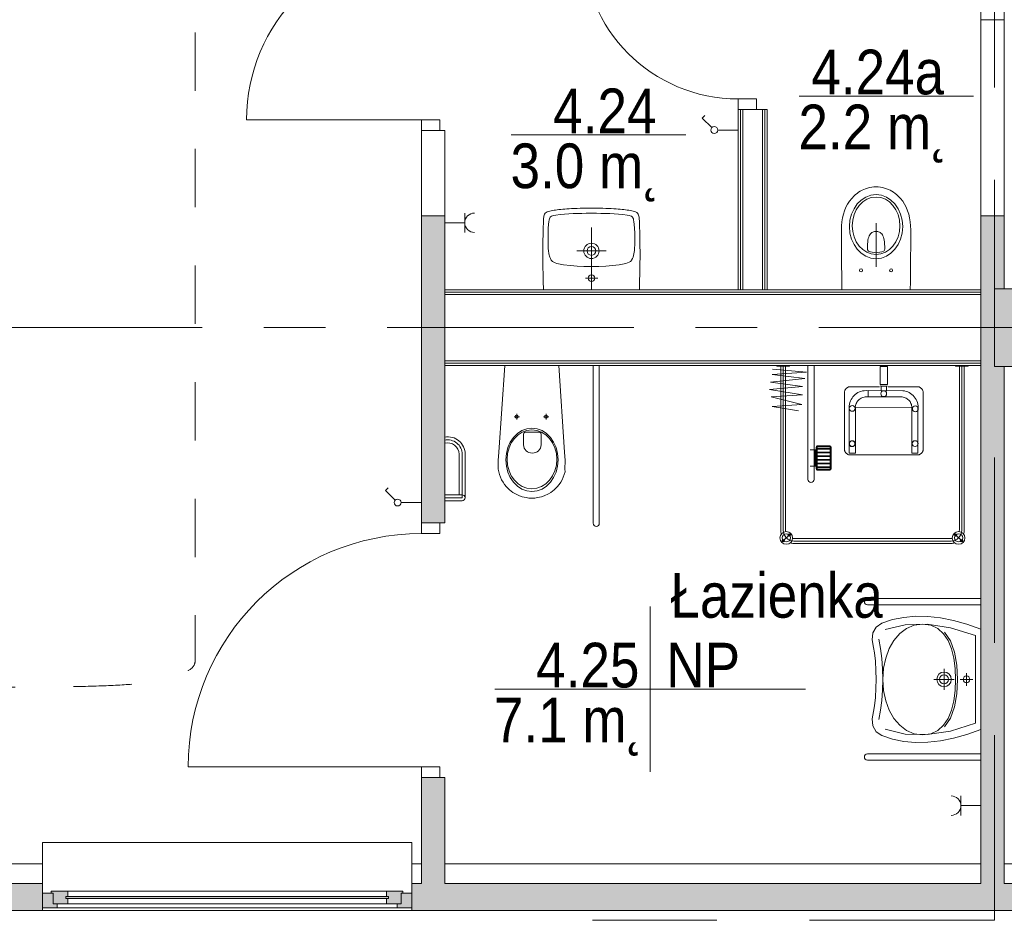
# Model space of a CAD drawing. Header units: centimetres. Extents: x -2424 to 1783, y 5 to 2907.
# Tile 29 of 99: x -529 to -23, y 103 to 567. Entities that reach past the tile are written whole.
import ezdxf

# ---------------------------------------------------------------- set-up
doc = ezdxf.new("R2010")
doc.units = ezdxf.units.CM
for name, pattern in [('Dash', [60, 30, -30]), ('Długa kreska', [142.875, 95.25, -47.625]), ('Oś', [222.25, 127, -31.75, 31.75, -31.75])]:
    doc.linetypes.add(name, pattern=pattern)
for name, color, linetype, lineweight in [('A-AREA-IDEN', 2, 'Continuous', 13), ('A-DETL', 90, 'Continuous', 9), ('A-DETL-GENF', 92, 'Continuous', 9), ('A-DETL-MEDM', 33, 'Continuous', 13), ('A-DOOR', 31, 'Continuous', 13), ('A-GLAZ', 151, 'Continuous', 13), ('A-WALL', 113, 'Continuous', 13), ('A-WALL-FNSH', 113, 'Continuous', 13), ('E-ELEC-EQPM', 71, 'Continuous', 9), ('P-SANR-FIXT', 6, 'Continuous', 9), ('S-COLS', 52, 'Continuous', 13), ('S-GRID', 1, 'Continuous', 13)]:
    doc.layers.add(name, color=color, linetype=linetype, lineweight=lineweight)
doc.layers.add('A-WALL-PATT', color=111, linetype='Continuous', lineweight=13, plot=False)
doc.styles.add('Arial_11', font='arial.ttf', dxfattribs={"width": 0.85, "height": 23})

msp = doc.modelspace()

# ---------------------------------------------------------------- hatches: boundary and pattern name
at = {"layer": 'A-GLAZ', "lineweight": 9}
h = msp.add_hatch(color=251, dxfattribs=at)
h.paths.add_polyline_path([(-517.62, 109.83), (-510.12, 109.83), (-510.12, 111.83), (-512.12, 111.83), (-512.12, 117.33), (-517.62, 117.33)], flags=0)
h.paths.add_polyline_path([(-327.62, 109.83), (-327.62, 117.33), (-333.12, 117.33), (-333.12, 111.83), (-335.12, 111.83), (-335.12, 109.83)], flags=0)
h = msp.add_hatch(color=251, dxfattribs=at)
h.paths.add_polyline_path([(-504.62, 111.83), (-504.62, 114.58), (-505.62, 114.58), (-505.62, 115.58), (-504.62, 115.58), (-504.62, 118.33), (-513.12, 118.33), (-513.12, 117.33), (-512.12, 117.33), (-512.12, 111.83)], flags=0)
h.paths.add_polyline_path([(-333.12, 111.83), (-333.12, 117.33), (-332.12, 117.33), (-332.12, 118.33), (-340.62, 118.33), (-340.62, 115.58), (-339.62, 115.58), (-339.62, 114.58), (-340.62, 114.58), (-340.62, 111.83)], flags=0)
msp.add_hatch(color=251, dxfattribs=at).paths.add_polyline_path([(-505.62, 114.58), (-339.62, 114.58), (-339.62, 115.58), (-505.62, 115.58)], flags=0)
at = {"layer": 'S-COLS', "lineweight": 9}
msp.add_hatch(color=251, dxfattribs=at).paths.add_polyline_path([(2.38, 388.33), (2.38, 428.33), (-27.62, 428.33), (-27.62, 388.33)], flags=0)

# ---------------------------------------------------------------- linework, layer by layer
at = {"layer": 'A-AREA-IDEN', "color": 251, "lineweight": 9}
for p, q in [((-38.41, 527.51), (-128.16, 527.51)), ((-186.59, 507.51), (-276.35, 507.51)), ((-204.9, 264.78), (-204.9, 222.28)), ((-195.15, 222.28), (-284.9, 222.28)), ((-284.9, 222.28), (-124.9, 222.28)), ((-204.9, 222.28), (-204.9, 179.78))]:
    msp.add_line(p, q, dxfattribs=at)
at = {"layer": 'A-DETL', "color": 251, "linetype": 'Długa kreska', "lineweight": 9}
for q in [(-27.62, 800.33), (-234.62, 103.33)]:
    msp.add_line((-27.62, 103.33), q, dxfattribs=at)
at = {"layer": 'A-DETL', "color": 251, "linetype": 'Dash', "lineweight": 9}
msp.add_open_spline([(-561.62, 223.33), (-512.94, 223.33), (-458.63, 223.33), (-439.12, 233.02), (-439.12, 251.36), (-439.12, 296.62), (-439.12, 1289.33), (-439.12, 1326.28), (-439.12, 1329.11), (-439.12, 1432.79), (-439.12, 1435.62), (-439.12, 1472.57), (-476.08, 1472.57), (-478.91, 1472.57), (-555.62, 1472.57)], degree=3, knots=[0, 0, 0, 0, 1.364584, 2.39731, 3.331097, 14.882957, 26.638407, 37.929815, 39.498766, 40.694496, 42.263448, 43.102688, 43.941928, 45.215987, 45.215987, 45.215987, 45.215987], dxfattribs=at)
at = {"layer": 'A-DETL-GENF', "color": 251, "lineweight": 9}
for p, q in [((-150.12, 526.03), (-159.62, 526.03)), ((-159.62, 526.03), (-159.62, 520.53)), ((-150.12, 520.53), (-150.12, 526.03)), ((-159.62, 520.53), (-150.12, 520.53)), ((-322.62, 515.33), (-313.12, 515.33)), ((-322.62, 509.83), (-322.62, 515.33)), ((-313.12, 515.33), (-313.12, 509.83)), ((-313.12, 509.83), (-322.62, 509.83)), ((-322.62, 302.33), (-322.62, 307.83)), ((-322.62, 307.83), (-313.12, 307.83)), ((-313.12, 307.83), (-313.12, 302.33)), ((-313.12, 302.33), (-322.62, 302.33)), ((-322.62, 182.33), (-313.12, 182.33)), ((-322.62, 176.83), (-322.62, 182.33)), ((-313.12, 182.33), (-313.12, 176.83)), ((-313.12, 176.83), (-322.62, 176.83))]:
    msp.add_line(p, q, dxfattribs=at)
at = {"layer": 'A-DETL-MEDM', "color": 251, "lineweight": 9}
for p, q in [((-150.12, 526.03), (-159.62, 526.03)), ((-159.62, 526.03), (-159.62, 520.53)), ((-150.12, 520.53), (-150.12, 526.03)), ((-159.62, 520.53), (-150.12, 520.53)), ((-313.12, 515.33), (-322.62, 515.33)), ((-322.62, 515.33), (-322.62, 509.83)), ((-313.12, 509.83), (-313.12, 515.33)), ((-322.62, 509.83), (-313.12, 509.83)), ((-322.62, 302.33), (-322.62, 307.83)), ((-322.62, 307.83), (-313.12, 307.83)), ((-313.12, 307.83), (-313.12, 302.33)), ((-313.12, 302.33), (-322.62, 302.33)), ((-313.12, 182.33), (-322.62, 182.33)), ((-322.62, 182.33), (-322.62, 176.83)), ((-313.12, 176.83), (-313.12, 182.33)), ((-322.62, 176.83), (-313.12, 176.83))]:
    msp.add_line(p, q, dxfattribs=at)
at = {"layer": 'A-DOOR', "color": 251, "lineweight": 9}
for p, q in [((-322.62, 515.33), (-412.62, 515.33)), ((-322.62, 182.33), (-442.62, 182.33))]:
    msp.add_line(p, q, dxfattribs=at)
for centre, radius, start, end in [((-322.62, 515.33), 90, 90, 180), ((-159.62, 606.03), 80, 180, 270), ((-322.62, 182.33), 120, 90, 180)]:
    msp.add_arc(centre, radius, start, end, dxfattribs=at)
at = {"layer": 'A-GLAZ', "color": 251, "lineweight": 9}
for p, q in [((-327.62, 143.33), (-517.62, 143.33)), ((-517.62, 141.33), (-517.62, 143.33)), ((-327.62, 143.33), (-327.62, 141.33)), ((-517.62, 122.33), (-517.62, 141.33)), ((-327.62, 141.33), (-327.62, 122.33)), ((-512.12, 117.33), (-517.62, 117.33)), ((-517.62, 117.33), (-517.62, 109.83)), ((-504.62, 118.33), (-513.12, 118.33)), ((-513.12, 118.33), (-513.12, 117.33)), ((-513.12, 117.33), (-512.12, 117.33)), ((-512.12, 117.33), (-512.12, 111.83)), ((-512.12, 111.83), (-512.12, 117.33)), ((-504.62, 115.58), (-504.62, 118.33)), ((-504.62, 118.33), (-340.62, 118.33)), ((-340.62, 118.33), (-340.62, 115.58)), ((-332.12, 118.33), (-340.62, 118.33)), ((-333.12, 111.83), (-333.12, 117.33)), ((-333.12, 117.33), (-332.12, 117.33)), ((-333.12, 117.33), (-333.12, 111.83)), ((-327.62, 117.33), (-333.12, 117.33)), ((-332.12, 117.33), (-332.12, 118.33)), ((-327.62, 109.83), (-327.62, 117.33)), ((-512.12, 111.83), (-504.62, 111.83)), ((-510.12, 111.83), (-512.12, 111.83)), ((-510.12, 109.83), (-510.12, 111.83)), ((-339.62, 115.58), (-505.62, 115.58)), ((-505.62, 115.58), (-505.62, 114.58)), ((-505.62, 114.58), (-505.62, 115.58)), ((-505.62, 115.58), (-504.62, 115.58)), ((-505.62, 114.58), (-339.62, 114.58)), ((-504.62, 114.58), (-505.62, 114.58)), ((-504.62, 111.83), (-504.62, 114.58)), ((-504.62, 111.83), (-340.62, 111.83)), ((-340.62, 115.58), (-339.62, 115.58)), ((-339.62, 114.58), (-340.62, 114.58)), ((-340.62, 114.58), (-340.62, 111.83)), ((-340.62, 111.83), (-333.12, 111.83)), ((-339.62, 114.58), (-339.62, 115.58)), ((-339.62, 115.58), (-339.62, 114.58)), ((-333.12, 111.83), (-335.12, 111.83)), ((-335.12, 111.83), (-335.12, 109.83)), ((-517.62, 109.83), (-510.12, 109.83)), ((-327.62, 109.83), (-517.62, 109.83)), ((-510.12, 109.83), (-335.12, 109.83)), ((-335.12, 109.83), (-327.62, 109.83))]:
    msp.add_line(p, q, dxfattribs=at)
at = {"layer": 'A-WALL', "color": 251, "lineweight": 9}
for p, q in [((-34.62, 625.33), (-34.62, 566.83)), ((-22.62, 465.83), (-22.62, 572.83)), ((-34.62, 566.83), (-22.62, 566.83)), ((-34.62, 566.83), (-34.62, 465.83)), ((-158.37, 520.53), (-158.37, 427.83)), ((-157.12, 520.53), (-157.12, 427.83)), ((-147.12, 520.53), (-150.12, 520.53)), ((-147.12, 520.53), (-147.12, 427.83)), ((-145.87, 520.53), (-145.87, 427.83)), ((-322.62, 509.83), (-322.62, 465.83)), ((-310.62, 509.83), (-313.12, 509.83)), ((-310.62, 465.83), (-310.62, 509.83)), ((-322.62, 465.83), (-322.62, 307.83)), ((-310.62, 465.83), (-322.62, 465.83)), ((-310.62, 307.83), (-310.62, 465.83)), ((-34.62, 465.83), (-34.62, 122.33)), ((-22.62, 465.83), (-34.62, 465.83)), ((-22.62, 428.33), (-22.62, 465.83)), ((-34.62, 426.58), (-310.62, 426.58)), ((-157.12, 427.83), (-147.12, 427.83)), ((-310.62, 425.33), (-310.62, 391.33)), ((-34.62, 425.33), (-310.62, 425.33)), ((-34.62, 391.33), (-34.62, 425.33)), ((-34.62, 391.33), (-310.62, 391.33)), ((-34.62, 390.08), (-310.62, 390.08)), ((-22.62, 122.33), (-22.62, 388.33)), ((-313.12, 307.83), (-310.62, 307.83)), ((-322.62, 176.83), (-322.62, 122.33)), ((-310.62, 176.83), (-313.12, 176.83)), ((-310.62, 122.33), (-310.62, 176.83)), ((-555.62, 132.33), (-517.62, 132.33)), ((-327.62, 132.33), (-322.62, 132.33)), ((-310.62, 132.33), (-34.62, 132.33)), ((-22.62, 132.33), (285.38, 132.33)), ((-517.62, 122.33), (-552.62, 122.33)), ((-517.62, 117.33), (-517.62, 122.33)), ((-322.62, 122.33), (-327.62, 122.33)), ((-327.62, 122.33), (-327.62, 117.33)), ((-34.62, 122.33), (-310.62, 122.33)), ((22.38, 122.33), (-22.62, 122.33)), ((-1252.62, 108.33), (22.38, 108.33)), ((-517.62, 108.33), (-517.62, 109.83)), ((-327.62, 109.83), (-327.62, 108.33))]:
    msp.add_line(p, q, dxfattribs=at)
at = {"layer": 'A-WALL-FNSH', "color": 251, "lineweight": 9}
for p, q in [((-159.62, 520.53), (-159.62, 427.83)), ((-144.62, 520.53), (-147.12, 520.53)), ((-144.62, 427.83), (-144.62, 520.53)), ((-34.62, 427.83), (-310.62, 427.83)), ((-310.62, 388.83), (-34.62, 388.83))]:
    msp.add_line(p, q, dxfattribs=at)
at = {"layer": 'A-WALL-PATT', "color": 251, "linetype": 'Continuous', "lineweight": 9, "extrusion": (0, 0, -1)}
for points in [[(322.62, 371.05), (310.62, 465.83), (322.62, 465.83)], [(310.62, 465.83), (322.62, 371.05), (322.62, 307.83)], [(310.62, 465.83), (322.62, 307.83), (310.62, 307.83)], [(22.62, 122.33), (34.62, 465.83), (34.62, 122.33)], [(34.62, 465.83), (22.62, 122.33), (27.62, 388.33)], [(34.62, 465.83), (27.62, 388.33), (27.62, 428.33)], [(27.62, 428.33), (22.62, 465.83), (34.62, 465.83)], [(22.62, 465.83), (27.62, 428.33), (22.62, 428.33)], [(27.62, 388.33), (22.62, 122.33), (22.62, 388.33)], [(322.62, 122.33), (310.62, 176.83), (322.62, 176.83)], [(310.62, 176.83), (322.62, 122.33), (313.12, 122.33)], [(310.62, 176.83), (313.12, 122.33), (310.62, 122.33)], [(552.62, 108.33), (517.62, 122.33), (552.62, 122.33)], [(517.62, 122.33), (552.62, 108.33), (517.62, 108.33)], [(327.62, 109.83), (-22.38, 108.33), (-22.38, 122.33)], [(-22.38, 122.33), (327.62, 122.33), (327.62, 109.83)], [(-22.38, 108.33), (327.62, 109.83), (327.62, 108.33)]]:
    msp.add_solid(points, dxfattribs=at)
at = {"layer": 'E-ELEC-EQPM', "color": 251, "lineweight": 9}
for p, q in [((-178.05, 516.21), (-176.74, 517.52)), ((-173.11, 511.26), (-178.05, 516.21)), ((-170.12, 510.03), (-159.62, 510.03)), ((-300.29, 457.33), (-300.29, 467.33)), ((-300.29, 462.33), (-310.62, 462.33)), ((-341.05, 324.51), (-339.74, 325.82)), ((-336.11, 319.56), (-341.05, 324.51)), ((-333.12, 318.33), (-322.62, 318.33)), ((-44.96, 167.33), (-44.96, 157.33)), ((-44.96, 162.33), (-34.62, 162.33))]:
    msp.add_line(p, q, dxfattribs=at)
for centre in [(-171.87, 510.03), (-334.87, 318.33)]:
    msp.add_circle(centre, 1.75, dxfattribs=at)
for centre, start, end in [((-295.29, 462.33), 90, 270), ((-49.96, 162.33), 270, 90)]:
    msp.add_arc(centre, 5, start, end, dxfattribs=at)
at = {"layer": 'P-SANR-FIXT', "color": 251, "lineweight": 9}
for p, q in [((-99.14, 476.85), (-99.86, 476.21)), ((-98.4, 477.45), (-99.14, 476.85)), ((-97.59, 478.01), (-98.4, 477.45)), ((-96.75, 478.53), (-97.59, 478.01)), ((-95.86, 479.03), (-96.75, 478.53)), ((-94.95, 479.47), (-95.86, 479.03)), ((-93.99, 479.86), (-94.95, 479.47)), ((-92.98, 480.18), (-93.99, 479.86)), ((-91.94, 480.46), (-92.98, 480.18)), ((-90.88, 480.65), (-91.94, 480.46)), ((-89.77, 480.78), (-90.88, 480.65)), ((-88.61, 480.83), (-89.77, 480.78)), ((-87.48, 480.78), (-88.61, 480.83)), ((-86.37, 480.65), (-87.48, 480.78)), ((-85.31, 480.46), (-86.37, 480.65)), ((-84.27, 480.18), (-85.31, 480.46)), ((-83.26, 479.86), (-84.27, 480.18)), ((-82.3, 479.47), (-83.26, 479.86)), ((-81.38, 479.03), (-82.3, 479.47)), ((-80.5, 478.53), (-81.38, 479.03)), ((-79.66, 478.01), (-80.5, 478.53)), ((-78.84, 477.45), (-79.66, 478.01)), ((-78.1, 476.85), (-78.84, 477.45)), ((-77.39, 476.21), (-78.1, 476.85)), ((-103.31, 471.9), (-104.15, 470.27)), ((-102.32, 473.45), (-103.31, 471.9)), ((-101.16, 474.88), (-102.32, 473.45)), ((-99.86, 476.21), (-101.16, 474.88)), ((-76.08, 474.88), (-77.39, 476.21)), ((-74.92, 473.45), (-76.08, 474.88)), ((-73.94, 471.9), (-74.92, 473.45)), ((-73.1, 470.27), (-73.94, 471.9)), ((-259.44, 466.2), (-259.33, 466.5)), ((-259.23, 466.79), (-259.41, 466.2)), ((-259.33, 466.5), (-259.23, 466.79)), ((-259.23, 466.79), (-258.88, 467.3)), ((-258.88, 467.3), (-259.23, 466.79)), ((-258.88, 467.3), (-258.43, 467.67)), ((-258.43, 467.67), (-258.88, 467.3)), ((-258.43, 467.67), (-257.87, 467.93)), ((-257.87, 467.93), (-258.43, 467.67)), ((-257.87, 467.93), (-257.23, 468.15)), ((-257.23, 468.15), (-257.87, 467.93)), ((-257.23, 468.15), (-256.56, 468.33)), ((-256.56, 468.33), (-257.23, 468.15)), ((-256.56, 468.33), (-255.87, 468.47)), ((-255.87, 468.47), (-256.56, 468.33)), ((-255.87, 468.47), (-255.12, 468.63)), ((-255.12, 468.63), (-255.87, 468.47)), ((-255.12, 468.63), (-254.35, 468.73)), ((-254.35, 468.73), (-255.12, 468.63)), ((-254.59, 466.04), (-253.5, 466.26)), ((-254.35, 468.73), (-253.55, 468.87)), ((-253.55, 468.87), (-254.35, 468.73)), ((-253.55, 468.87), (-252.73, 468.97)), ((-252.73, 468.97), (-253.55, 468.87)), ((-253.5, 466.26), (-251.26, 466.58)), ((-252.73, 468.97), (-251.82, 469.08)), ((-251.82, 469.08), (-252.73, 468.97)), ((-251.82, 469.08), (-250.89, 469.19)), ((-250.89, 469.19), (-251.82, 469.08)), ((-251.26, 466.58), (-249.03, 466.76)), ((-250.89, 469.19), (-249.9, 469.27)), ((-249.9, 469.27), (-250.89, 469.19)), ((-249.9, 469.27), (-248.87, 469.35)), ((-248.87, 469.35), (-249.9, 469.27)), ((-249.03, 466.76), (-244.52, 467)), ((-248.87, 469.35), (-247.77, 469.45)), ((-247.77, 469.45), (-248.87, 469.35)), ((-247.77, 469.45), (-246.58, 469.53)), ((-246.58, 469.53), (-247.77, 469.45)), ((-246.58, 469.53), (-245.32, 469.59)), ((-245.32, 469.59), (-246.58, 469.53)), ((-245.32, 469.59), (-243.97, 469.67)), ((-243.97, 469.67), (-245.32, 469.59)), ((-244.52, 467), (-240.02, 467.14)), ((-243.97, 469.67), (-242.5, 469.72)), ((-242.5, 469.72), (-243.97, 469.67)), ((-242.5, 469.72), (-240.9, 469.77)), ((-240.9, 469.77), (-242.5, 469.72)), ((-240.9, 469.77), (-239.17, 469.8)), ((-239.17, 469.8), (-240.9, 469.77)), ((-240.02, 467.14), (-237.76, 467.22)), ((-239.17, 469.8), (-237.23, 469.83)), ((-237.23, 469.83), (-239.17, 469.8)), ((-237.76, 467.22), (-236.59, 467.24)), ((-237.23, 469.83), (-232.99, 469.83)), ((-232.99, 469.83), (-237.23, 469.83)), ((-236.59, 467.24), (-235.92, 467.24)), ((-235.92, 467.24), (-235.12, 467.27)), ((-235.12, 467.27), (-234.32, 467.24)), ((-234.32, 467.24), (-233.63, 467.24)), ((-233.63, 467.24), (-232.49, 467.22)), ((-232.99, 469.83), (-231.07, 469.8)), ((-231.07, 469.8), (-232.99, 469.83)), ((-232.49, 467.22), (-230.22, 467.14)), ((-231.07, 469.8), (-229.32, 469.77)), ((-229.32, 469.77), (-231.07, 469.8)), ((-230.22, 467.14), (-225.72, 467)), ((-229.32, 469.77), (-227.75, 469.72)), ((-227.75, 469.72), (-229.32, 469.77)), ((-227.75, 469.72), (-226.28, 469.67)), ((-226.28, 469.67), (-227.75, 469.72)), ((-226.28, 469.67), (-224.92, 469.59)), ((-224.92, 469.59), (-226.28, 469.67)), ((-225.72, 467), (-221.22, 466.76)), ((-224.92, 469.59), (-223.64, 469.53)), ((-223.64, 469.53), (-224.92, 469.59)), ((-223.64, 469.53), (-222.47, 469.45)), ((-222.47, 469.45), (-223.64, 469.53)), ((-222.47, 469.45), (-221.38, 469.35)), ((-221.38, 469.35), (-222.47, 469.45)), ((-221.38, 469.35), (-220.32, 469.27)), ((-220.32, 469.27), (-221.38, 469.35)), ((-221.22, 466.76), (-218.98, 466.58)), ((-220.32, 469.27), (-219.33, 469.19)), ((-219.33, 469.19), (-220.32, 469.27)), ((-219.33, 469.19), (-218.4, 469.08)), ((-218.4, 469.08), (-219.33, 469.19)), ((-218.98, 466.58), (-216.75, 466.26)), ((-218.4, 469.08), (-217.52, 468.97)), ((-217.52, 468.97), (-218.4, 469.08)), ((-217.52, 468.97), (-216.69, 468.87)), ((-216.69, 468.87), (-217.52, 468.97)), ((-216.75, 466.26), (-215.65, 466.04)), ((-216.69, 468.87), (-215.87, 468.73)), ((-215.87, 468.73), (-216.69, 468.87)), ((-215.87, 468.73), (-215.12, 468.63)), ((-215.12, 468.63), (-215.87, 468.73)), ((-215.12, 468.63), (-214.38, 468.47)), ((-214.38, 468.47), (-215.12, 468.63)), ((-214.38, 468.47), (-213.66, 468.33)), ((-213.66, 468.33), (-214.38, 468.47)), ((-213.66, 468.33), (-212.99, 468.15)), ((-212.99, 468.15), (-213.66, 468.33)), ((-212.99, 468.15), (-212.38, 467.93)), ((-212.38, 467.93), (-212.99, 468.15)), ((-212.38, 467.93), (-211.82, 467.67)), ((-211.82, 467.67), (-212.38, 467.93)), ((-211.82, 467.67), (-211.34, 467.3)), ((-211.34, 467.3), (-211.82, 467.67)), ((-211.34, 467.3), (-211.02, 466.79)), ((-211.02, 466.79), (-211.34, 467.3)), ((-211.02, 466.79), (-210.81, 466.2)), ((-105.43, 466.72), (-105.85, 464.82)), ((-104.86, 468.54), (-105.43, 466.72)), ((-104.15, 470.27), (-104.86, 468.54)), ((-72.38, 468.54), (-73.1, 470.27)), ((-71.82, 466.72), (-72.38, 468.54)), ((-71.37, 464.82), (-71.82, 466.72)), ((-259.89, 460.72), (-259.87, 461.44)), ((-259.87, 461.44), (-259.84, 462.1)), ((-259.84, 462.1), (-259.81, 462.77)), ((-259.81, 462.77), (-259.79, 463.41)), ((-259.79, 463.41), (-259.76, 464.05)), ((-259.76, 464.05), (-259.71, 464.63)), ((-259.71, 464.63), (-259.63, 465.19)), ((-259.63, 465.19), (-259.55, 465.7)), ((-259.55, 465.7), (-259.44, 466.2)), ((-257.33, 459.39), (-257.15, 461.65)), ((-257.15, 461.65), (-257.02, 462.77)), ((-257.02, 462.77), (-256.83, 463.86)), ((-256.83, 463.86), (-256.67, 464.42)), ((-256.67, 464.42), (-256.48, 464.93)), ((-256.48, 464.93), (-256.32, 465.16)), ((-256.32, 465.16), (-256.14, 465.38)), ((-256.14, 465.38), (-255.66, 465.67)), ((-255.66, 465.67), (-255.15, 465.88)), ((-255.15, 465.88), (-254.59, 466.04)), ((-215.65, 466.04), (-215.1, 465.88)), ((-215.1, 465.88), (-214.56, 465.67)), ((-214.56, 465.67), (-214.08, 465.38)), ((-214.08, 465.38), (-213.9, 465.16)), ((-213.9, 465.16), (-213.76, 464.93)), ((-213.76, 464.93), (-213.55, 464.42)), ((-213.55, 464.42), (-213.42, 463.86)), ((-213.42, 463.86), (-213.23, 462.77)), ((-213.23, 462.77), (-213.1, 461.65)), ((-213.1, 461.65), (-212.91, 459.39)), ((-210.81, 466.2), (-210.7, 465.7)), ((-210.7, 465.7), (-210.59, 465.19)), ((-210.59, 465.19), (-210.54, 464.63)), ((-210.54, 464.63), (-210.49, 464.05)), ((-210.49, 464.05), (-210.46, 463.41)), ((-210.46, 463.41), (-210.43, 462.77)), ((-210.43, 462.77), (-210.41, 462.1)), ((-210.41, 462.1), (-210.38, 461.44)), ((-210.38, 461.44), (-210.35, 460.72)), ((-106.17, 462.85), (-106.37, 460.8)), ((-105.85, 464.82), (-106.17, 462.85)), ((-88.62, 439.6), (-88.62, 462.08)), ((-71.08, 462.85), (-71.37, 464.82)), ((-70.88, 460.8), (-71.08, 462.85)), ((-260.02, 455.71), (-260, 456.88)), ((-260, 456.88), (-259.97, 457.71)), ((-259.97, 458.48), (-259.94, 459.25)), ((-259.97, 457.71), (-259.97, 458.48)), ((-259.94, 459.25), (-259.92, 460)), ((-259.92, 460), (-259.89, 460.72)), ((-257.47, 454.88), (-257.41, 457.15)), ((-257.41, 457.15), (-257.33, 459.39)), ((-235.12, 427.83), (-235.12, 459.83)), ((-212.91, 459.39), (-212.8, 457.15)), ((-212.8, 457.15), (-212.78, 454.88)), ((-210.35, 460.72), (-210.33, 460)), ((-210.33, 460), (-210.3, 459.25)), ((-210.3, 459.25), (-210.27, 458.48)), ((-210.27, 458.48), (-210.27, 457.71)), ((-210.27, 457.71), (-210.25, 456.88)), ((-210.25, 456.88), (-210.22, 455.71)), ((-106.37, 460.8), (-106.44, 458.68)), ((-106.44, 458.68), (-106.44, 451.18)), ((-92.16, 455.6), (-91.87, 456.14)), ((-91.87, 456.14), (-91.52, 456.58)), ((-91.52, 456.58), (-91.15, 456.93)), ((-91.15, 456.93), (-90.76, 457.22)), ((-90.76, 457.22), (-90.34, 457.47)), ((-90.34, 457.47), (-89.92, 457.64)), ((-89.92, 457.64), (-89.5, 457.77)), ((-89.5, 457.77), (-88.61, 457.86)), ((-88.61, 457.86), (-87.75, 457.77)), ((-87.75, 457.77), (-87.33, 457.64)), ((-87.33, 457.64), (-86.88, 457.47)), ((-86.88, 457.47), (-86.49, 457.22)), ((-86.49, 457.22), (-86.09, 456.93)), ((-86.09, 456.93), (-85.73, 456.58)), ((-85.73, 456.58), (-85.38, 456.14)), ((-85.38, 456.14), (-85.08, 455.6)), ((-70.8, 458.68), (-70.88, 460.8)), ((-70.8, 451.18), (-70.8, 458.68)), ((-260.1, 449.64), (-260.08, 451.32)), ((-260.08, 452.33), (-260.05, 453.29)), ((-260.08, 451.32), (-260.08, 452.33)), ((-260.05, 454.22), (-260.02, 455.12)), ((-260.05, 453.29), (-260.05, 454.22)), ((-260.02, 455.12), (-260.02, 455.71)), ((-257.39, 450.38), (-257.47, 454.88)), ((-212.78, 454.88), (-212.86, 450.38)), ((-210.22, 455.71), (-210.19, 455.12)), ((-210.19, 455.12), (-210.19, 454.22)), ((-210.19, 454.22), (-210.17, 453.29)), ((-210.17, 453.29), (-210.17, 452.33)), ((-210.17, 452.33), (-210.14, 451.32)), ((-210.14, 451.32), (-210.14, 449.64)), ((-106.44, 451.18), (-106.42, 443.61)), ((-93.07, 450.12), (-93.03, 451.35)), ((-93.03, 451.35), (-92.93, 452.44)), ((-92.93, 452.44), (-92.8, 453.4)), ((-92.8, 453.4), (-92.66, 454.24)), ((-92.66, 454.24), (-92.43, 454.98)), ((-92.43, 454.98), (-92.16, 455.6)), ((-85.08, 455.6), (-84.81, 454.98)), ((-84.81, 454.98), (-84.59, 454.24)), ((-84.59, 454.24), (-84.42, 453.4)), ((-84.42, 453.4), (-84.29, 452.44)), ((-84.29, 452.44), (-84.22, 451.35)), ((-84.22, 451.35), (-84.17, 450.12)), ((-70.83, 443.61), (-70.8, 451.18)), ((-260.13, 446.12), (-260.1, 447.96)), ((-260.1, 444.1), (-260.13, 446.12)), ((-260.1, 447.96), (-260.1, 449.64)), ((-257.36, 449.69), (-257.39, 450.38)), ((-257.33, 449.37), (-257.36, 449.69)), ((-257.31, 448.97), (-257.33, 449.37)), ((-257.23, 448.09), (-257.31, 448.97)), ((-256.99, 446.36), (-257.23, 448.09)), ((-256.54, 444.68), (-256.99, 446.36)), ((-227.61, 447.83), (-242.61, 447.83)), ((-213.26, 446.36), (-213.71, 444.68)), ((-212.99, 448.09), (-213.26, 446.36)), ((-212.94, 448.97), (-212.99, 448.09)), ((-212.91, 449.37), (-212.94, 448.97)), ((-212.88, 449.69), (-212.91, 449.37)), ((-212.86, 450.38), (-212.88, 449.69)), ((-210.14, 449.64), (-210.12, 447.96)), ((-210.12, 447.96), (-210.12, 444.1)), ((-93.07, 448.76), (-93.07, 450.12)), ((-93.03, 448.44), (-93.07, 448.76)), ((-92.9, 448.15), (-93.03, 448.44)), ((-92.7, 447.9), (-92.9, 448.15)), ((-92.46, 447.73), (-92.7, 447.9)), ((-91.52, 447.38), (-92.46, 447.73)), ((-90.56, 447.11), (-91.52, 447.38)), ((-89.6, 446.96), (-90.56, 447.11)), ((-88.61, 446.91), (-89.6, 446.96)), ((-87.65, 446.96), (-88.61, 446.91)), ((-86.69, 447.11), (-87.65, 446.96)), ((-85.73, 447.38), (-86.69, 447.11)), ((-84.79, 447.73), (-85.73, 447.38)), ((-84.54, 447.9), (-84.79, 447.73)), ((-84.34, 448.15), (-84.54, 447.9)), ((-84.2, 448.44), (-84.34, 448.15)), ((-84.17, 448.76), (-84.2, 448.44)), ((-84.17, 450.12), (-84.17, 448.76)), ((-260.1, 441.81), (-260.1, 444.1)), ((-260.08, 439.17), (-260.1, 441.81)), ((-256.24, 443.86), (-256.54, 444.68)), ((-255.82, 443.09), (-256.24, 443.86)), ((-255.55, 442.74), (-255.82, 443.09)), ((-255.23, 442.45), (-255.55, 442.74)), ((-254.51, 441.97), (-255.23, 442.45)), ((-253.71, 441.62), (-254.51, 441.97)), ((-252.86, 441.35), (-253.71, 441.62)), ((-251.16, 440.98), (-252.86, 441.35)), ((-249.45, 440.72), (-251.16, 440.98)), ((-219.06, 440.98), (-220.79, 440.72)), ((-217.36, 441.35), (-219.06, 440.98)), ((-216.53, 441.62), (-217.36, 441.35)), ((-215.73, 441.97), (-216.53, 441.62)), ((-215.02, 442.45), (-215.73, 441.97)), ((-214.7, 442.74), (-215.02, 442.45)), ((-214.43, 443.09), (-214.7, 442.74)), ((-214, 443.86), (-214.43, 443.09)), ((-213.71, 444.68), (-214, 443.86)), ((-210.14, 441.81), (-210.17, 439.17)), ((-210.12, 444.1), (-210.14, 441.81)), ((-106.42, 443.61), (-106.37, 439.76)), ((-70.85, 439.76), (-70.83, 443.61)), ((-260.02, 436.11), (-260.08, 439.17)), ((-259.94, 432.41), (-260.02, 436.11)), ((-245.96, 440.32), (-249.45, 440.72)), ((-242.47, 440.02), (-245.96, 440.32)), ((-238.99, 439.89), (-242.47, 440.02)), ((-237.25, 439.84), (-238.99, 439.89)), ((-232.99, 439.84), (-237.25, 439.84)), ((-231.26, 439.89), (-232.99, 439.84)), ((-227.75, 440.02), (-231.26, 439.89)), ((-224.28, 440.32), (-227.75, 440.02)), ((-220.79, 440.72), (-224.28, 440.32)), ((-210.22, 436.11), (-210.3, 432.41)), ((-210.17, 439.17), (-210.22, 436.11)), ((-106.37, 439.76), (-106.32, 435.84)), ((-106.32, 435.84), (-106.27, 431.87)), ((-70.98, 431.87), (-70.9, 435.84)), ((-70.9, 435.84), (-70.85, 439.76)), ((-259.81, 427.83), (-259.94, 432.41)), ((-231.9, 433.84), (-238.16, 433.84)), ((-210.3, 432.41), (-210.43, 427.83)), ((-106.27, 431.87), (-106.17, 427.83)), ((-71.08, 427.83), (-70.98, 431.87)), ((-279.68, 388.83), (-282.83, 344.27)), ((-249.05, 344.26), (-251.87, 388.83)), ((-234.19, 307.63), (-234.19, 388.83)), ((-231.07, 307.63), (-231.07, 388.83)), ((-124.5, 385.44), (-142.11, 384.16)), ((-141.85, 386.97), (-124.5, 385.44)), ((-139.68, 388.53), (-139.68, 388.83)), ((-133.18, 388.53), (-139.68, 388.53)), ((-137.68, 388.53), (-137.68, 304.03)), ((-136.43, 388.83), (-136.43, 304.03)), ((-135.18, 388.53), (-135.18, 304.03)), ((-133.18, 388.83), (-133.18, 388.53)), ((-123.73, 388.62), (-123.73, 330.22)), ((-120.53, 330.22), (-120.53, 388.62)), ((-82.68, 388.31), (-86.59, 388.31)), ((-86.59, 388.31), (-86.59, 379.04)), ((-82.68, 388.31), (-82.68, 379.04)), ((-47.77, 388.53), (-47.77, 388.83)), ((-41.27, 388.53), (-47.77, 388.53)), ((-45.77, 388.53), (-45.77, 304.03)), ((-44.52, 388.83), (-44.52, 303.83)), ((-43.27, 388.53), (-43.27, 304.03)), ((-41.27, 388.83), (-41.27, 388.53)), ((-125.26, 382.11), (-142.88, 380.33)), ((-142.88, 380.33), (-126.54, 378.03)), ((-142.11, 384.16), (-125.26, 382.11)), ((-126.54, 378.03), (-143.39, 376.49)), ((-143.39, 376.49), (-126.54, 373.68)), ((-104.82, 375.55), (-104.87, 375.28)), ((-104.87, 375.28), (-104.87, 345.74)), ((-104.74, 375.81), (-104.82, 375.55)), ((-104.64, 376.08), (-104.74, 375.81)), ((-104.5, 376.33), (-104.64, 376.08)), ((-104.35, 376.57), (-104.5, 376.33)), ((-104.17, 376.8), (-104.35, 376.57)), ((-103.98, 377.02), (-104.17, 376.8)), ((-103.76, 377.22), (-103.98, 377.02)), ((-103.53, 377.4), (-103.76, 377.22)), ((-103.29, 377.56), (-103.53, 377.4)), ((-103.04, 377.69), (-103.29, 377.56)), ((-102.78, 377.8), (-103.04, 377.69)), ((-102.51, 377.88), (-102.78, 377.8)), ((-102.24, 377.93), (-102.51, 377.88)), ((-101.97, 377.95), (-102.24, 377.93)), ((-86.8, 377.95), (-101.97, 377.95)), ((-97.93, 374.88), (-97.17, 375.25)), ((-97.17, 375.25), (-96.38, 375.54)), ((-96.38, 375.54), (-95.54, 375.75)), ((-95.54, 375.75), (-94.68, 375.89)), ((-94.68, 375.89), (-92.72, 375.93)), ((-74.79, 375.89), (-93.35, 375.93)), ((-92.72, 375.93), (-92.72, 372.71)), ((-86.59, 379.04), (-82.68, 379.04)), ((-82.68, 378.28), (-86.58, 378.32)), ((-83.33, 378.15), (-85.93, 378.15)), ((-85.93, 378.15), (-85.93, 375.88)), ((-85.93, 375.88), (-83.33, 375.88)), ((-83.33, 375.88), (-83.33, 378.15)), ((-66.99, 377.95), (-82.4, 377.95)), ((-73.93, 375.75), (-74.79, 375.89)), ((-73.09, 375.54), (-73.93, 375.75)), ((-72.29, 375.25), (-73.09, 375.54)), ((-71.53, 374.88), (-72.29, 375.25)), ((-66.76, 377.88), (-67.02, 377.93)), ((-66.5, 377.8), (-66.99, 377.95)), ((-66.25, 377.69), (-66.5, 377.8)), ((-66, 377.55), (-66.25, 377.69)), ((-65.76, 377.39), (-66, 377.55)), ((-65.53, 377.21), (-65.76, 377.39)), ((-65.31, 377), (-65.53, 377.21)), ((-65.11, 376.79), (-65.31, 377)), ((-64.93, 376.55), (-65.11, 376.79)), ((-64.77, 376.31), (-64.93, 376.55)), ((-64.63, 376.05), (-64.77, 376.31)), ((-64.52, 375.79), (-64.63, 376.05)), ((-64.44, 375.52), (-64.52, 375.79)), ((-64.39, 375.24), (-64.44, 375.52)), ((-64.39, 374.97), (-64.39, 375.24)), ((-126.54, 373.68), (-142.62, 372.66)), ((-142.62, 372.66), (-126.79, 368.83)), ((-102.1, 369.81), (-101.81, 370.61)), ((-101.81, 370.61), (-101.44, 371.37)), ((-101.44, 371.37), (-101, 372.09)), ((-101, 372.09), (-100.5, 372.76)), ((-100.5, 372.76), (-99.94, 373.38)), ((-99.94, 373.38), (-99.32, 373.94)), ((-99.32, 373.94), (-98.65, 374.44)), ((-98.65, 374.44), (-97.93, 374.88)), ((-98.32, 370.26), (-98.59, 369.8)), ((-98, 370.69), (-98.32, 370.26)), ((-97.64, 371.08), (-98, 370.69)), ((-97.24, 371.44), (-97.64, 371.08)), ((-96.82, 371.76), (-97.24, 371.44)), ((-96.36, 372.04), (-96.82, 371.76)), ((-95.87, 372.27), (-96.36, 372.04)), ((-95.37, 372.46), (-95.87, 372.27)), ((-94.83, 372.6), (-95.37, 372.46)), ((-94.28, 372.68), (-94.83, 372.6)), ((-93.72, 372.71), (-94.28, 372.68)), ((-92.72, 372.71), (-93.72, 372.71)), ((-93.35, 372.71), (-75.75, 372.71)), ((-75.75, 372.71), (-75.18, 372.68)), ((-75.18, 372.68), (-74.64, 372.6)), ((-74.64, 372.6), (-74.1, 372.46)), ((-74.1, 372.46), (-73.6, 372.27)), ((-73.6, 372.27), (-73.11, 372.04)), ((-73.11, 372.04), (-72.66, 371.76)), ((-72.66, 371.76), (-72.23, 371.44)), ((-72.23, 371.44), (-71.84, 371.08)), ((-71.84, 371.08), (-71.48, 370.69)), ((-70.82, 374.44), (-71.53, 374.88)), ((-71.48, 370.69), (-71.16, 370.26)), ((-71.16, 370.26), (-70.88, 369.8)), ((-70.15, 373.94), (-70.82, 374.44)), ((-69.53, 373.38), (-70.15, 373.94)), ((-68.97, 372.76), (-69.53, 373.38)), ((-68.47, 372.09), (-68.97, 372.76)), ((-68.03, 371.37), (-68.47, 372.09)), ((-67.66, 370.61), (-68.03, 371.37)), ((-67.37, 369.81), (-67.66, 370.61)), ((-64.39, 345.44), (-64.39, 374.97)), ((-126.79, 368.83), (-142.11, 367.81)), ((-142.11, 367.81), (-128.58, 365.51)), ((-102.49, 367.23), (-102.45, 368.12)), ((-102.42, 343.8), (-102.49, 367.23)), ((-102.45, 368.12), (-102.31, 368.98)), ((-102.31, 368.98), (-102.1, 369.81)), ((-70.2, 367.4), (-99.27, 367.2)), ((-99.27, 367.2), (-99.27, 343.8)), ((-99.15, 368.28), (-99.24, 367.73)), ((-99.02, 368.81), (-99.15, 368.28)), ((-98.83, 369.32), (-99.02, 368.81)), ((-98.59, 369.8), (-98.83, 369.32)), ((-70.88, 369.8), (-70.65, 369.32)), ((-70.65, 369.32), (-70.46, 368.81)), ((-70.46, 368.81), (-70.32, 368.28)), ((-70.32, 368.28), (-70.24, 367.73)), ((-70.2, 343.8), (-70.2, 367.4)), ((-67.15, 368.98), (-67.37, 369.81)), ((-67.02, 368.12), (-67.15, 368.98)), ((-67.05, 367.2), (-67.05, 343.8)), ((-66.98, 367.23), (-67.02, 368.12)), ((-274.96, 362.52), (-272.14, 362.52)), ((-273.59, 363.92), (-273.59, 361.13)), ((-259.85, 362.52), (-257.03, 362.52)), ((-258.47, 363.92), (-258.47, 361.13)), ((-270.11, 353.23), (-270.11, 348.1)), ((-261.88, 354.49), (-269.19, 354.49)), ((-260.96, 348.1), (-260.96, 353.23)), ((-101.94, 349.72), (-102.03, 349.61)), ((-101.83, 349.81), (-101.94, 349.72)), ((-101.72, 349.89), (-101.83, 349.81)), ((-101.6, 349.97), (-101.72, 349.89)), ((-101.47, 350.03), (-101.6, 349.97)), ((-101.34, 350.08), (-101.47, 350.03)), ((-101.2, 350.12), (-101.34, 350.08)), ((-101.05, 350.14), (-101.2, 350.12)), ((-100.9, 350.14), (-101.05, 350.14)), ((-100.61, 350.12), (-100.75, 350.14)), ((-100.47, 350.08), (-100.61, 350.12)), ((-100.33, 350.03), (-100.47, 350.08)), ((-100.2, 349.97), (-100.33, 350.03)), ((-100.08, 349.89), (-100.2, 349.97)), ((-99.97, 349.81), (-100.08, 349.89)), ((-99.87, 349.72), (-99.97, 349.81)), ((-99.77, 349.61), (-99.87, 349.72)), ((-119.53, 345.48), (-122.53, 345.48)), ((-119.93, 336.98), (-119.93, 345.48)), ((-119.73, 336.98), (-119.73, 345.48)), ((-119.53, 336.03), (-119.53, 346.43)), ((-119.23, 336.03), (-119.23, 346.43)), ((-118.93, 336.03), (-118.93, 346.43)), ((-118.93, 346.13), (-112.33, 346.13)), ((-118.93, 345.83), (-112.33, 345.83)), ((-118.43, 347.53), (-112.83, 347.53)), ((-118.43, 347.23), (-112.83, 347.23)), ((-118.43, 346.93), (-112.83, 346.93)), ((-112.33, 346.43), (-112.33, 336.03)), ((-112.03, 346.43), (-112.03, 336.03)), ((-111.73, 346.43), (-111.73, 336.03)), ((-104.87, 345.74), (-104.87, 345.46)), ((-104.87, 345.46), (-104.82, 345.18)), ((-104.82, 345.18), (-104.75, 344.91)), ((-104.75, 344.91), (-104.65, 344.65)), ((-104.65, 344.65), (-104.52, 344.4)), ((-102.36, 348.83), (-102.37, 348.68)), ((-102.37, 348.68), (-102.36, 348.53)), ((-102.34, 348.97), (-102.36, 348.83)), ((-102.36, 348.53), (-102.34, 348.39)), ((-102.3, 349.12), (-102.34, 348.97)), ((-102.34, 348.39), (-102.3, 348.25)), ((-102.25, 349.25), (-102.3, 349.12)), ((-102.3, 348.25), (-102.25, 348.11)), ((-102.19, 349.38), (-102.25, 349.25)), ((-102.25, 348.11), (-102.19, 347.98)), ((-102.12, 349.5), (-102.19, 349.38)), ((-102.19, 347.98), (-102.12, 347.86)), ((-102.03, 349.61), (-102.12, 349.5)), ((-102.12, 347.86), (-102.03, 347.75)), ((-102.03, 347.75), (-101.94, 347.65)), ((-101.94, 347.65), (-101.83, 347.55)), ((-101.83, 347.55), (-101.72, 347.47)), ((-101.72, 347.47), (-101.6, 347.39)), ((-101.6, 347.39), (-101.47, 347.33)), ((-101.47, 347.33), (-101.34, 347.28)), ((-101.34, 347.28), (-101.2, 347.25)), ((-101.2, 347.25), (-101.05, 347.22)), ((-101.05, 347.22), (-100.9, 347.22)), ((-100.9, 347.22), (-100.75, 347.22)), ((-100.75, 347.22), (-100.61, 347.25)), ((-100.61, 347.25), (-100.47, 347.28)), ((-100.47, 347.28), (-100.33, 347.33)), ((-100.33, 347.33), (-100.2, 347.39)), ((-100.2, 347.39), (-100.08, 347.47)), ((-100.08, 347.47), (-99.97, 347.55)), ((-99.97, 347.55), (-99.87, 347.65)), ((-99.87, 347.65), (-99.77, 347.75)), ((-99.69, 349.5), (-99.77, 349.61)), ((-99.77, 347.75), (-99.69, 347.86)), ((-99.61, 349.38), (-99.69, 349.5)), ((-99.69, 347.86), (-99.61, 347.98)), ((-99.55, 349.25), (-99.61, 349.38)), ((-99.61, 347.98), (-99.55, 348.11)), ((-99.5, 349.12), (-99.55, 349.25)), ((-99.55, 348.11), (-99.5, 348.25)), ((-99.47, 348.97), (-99.5, 349.12)), ((-99.5, 348.25), (-99.47, 348.39)), ((-99.44, 348.83), (-99.47, 348.97)), ((-99.47, 348.39), (-99.44, 348.53)), ((-99.44, 348.68), (-99.44, 348.83)), ((-99.44, 348.53), (-99.44, 348.68)), ((-64.75, 344.36), (-64.62, 344.62)), ((-64.62, 344.62), (-64.51, 344.88)), ((-64.51, 344.88), (-64.43, 345.16)), ((-64.43, 345.16), (-64.39, 345.44)), ((-303.22, 343.19), (-303.22, 322.33)), ((-301.66, 343.19), (-301.66, 320.77)), ((-300.1, 343.19), (-300.1, 320.77)), ((-282.83, 344.27), (-283.15, 339.94)), ((-283.15, 339.94), (-283.1, 335.5)), ((-248.69, 339.94), (-249.05, 344.26)), ((-248.75, 335.5), (-248.69, 339.94)), ((-118.93, 344.23), (-112.33, 344.23)), ((-118.93, 343.93), (-112.33, 343.93)), ((-118.93, 342.33), (-112.33, 342.33)), ((-118.93, 342.03), (-112.33, 342.03)), ((-118.93, 340.43), (-112.33, 340.43)), ((-118.93, 340.13), (-112.33, 340.13)), ((-104.52, 344.4), (-104.37, 344.15)), ((-104.37, 344.15), (-104.2, 343.92)), ((-104.2, 343.92), (-104, 343.71)), ((-104, 343.71), (-103.79, 343.51)), ((-103.79, 343.51), (-103.57, 343.34)), ((-103.57, 343.34), (-103.33, 343.18)), ((-103.33, 343.18), (-103.07, 343.05)), ((-103.07, 343.05), (-102.81, 342.95)), ((-102.81, 342.95), (-102.54, 342.87)), ((-102.54, 342.87), (-102.26, 342.82)), ((-99.27, 343.8), (-102.42, 343.8)), ((-102.26, 342.82), (-67.3, 342.82)), ((-70.2, 343.8), (-67.05, 343.8)), ((-67.3, 342.82), (-67.02, 342.82)), ((-67.02, 342.82), (-66.74, 342.86)), ((-66.74, 342.86), (-66.47, 342.94)), ((-66.47, 342.94), (-66.21, 343.04)), ((-66.21, 343.04), (-65.95, 343.17)), ((-65.95, 343.17), (-65.71, 343.32)), ((-65.71, 343.32), (-65.48, 343.49)), ((-65.48, 343.49), (-65.27, 343.68)), ((-65.27, 343.68), (-65.07, 343.89)), ((-65.07, 343.89), (-64.9, 344.12)), ((-64.9, 344.12), (-64.75, 344.36)), ((-283.1, 335.5), (-282.85, 334.14)), ((-248.71, 334.14), (-248.75, 335.5)), ((-119.53, 336.98), (-122.53, 336.98)), ((-118.93, 338.53), (-112.33, 338.53)), ((-118.93, 338.23), (-112.33, 338.23)), ((-118.93, 336.63), (-112.33, 336.63)), ((-118.93, 336.33), (-112.33, 336.33)), ((-112.83, 335.53), (-118.43, 335.53)), ((-112.83, 335.23), (-118.43, 335.23)), ((-112.83, 334.93), (-118.43, 334.93)), ((-282.85, 334.14), (-282.46, 332.74)), ((-282.46, 332.74), (-281.96, 331.37)), ((-281.96, 331.37), (-281.35, 330.04)), ((-281.35, 330.04), (-280.62, 328.77)), ((-250.93, 328.77), (-250.21, 330.04)), ((-250.21, 330.04), (-249.59, 331.37)), ((-249.59, 331.37), (-249.09, 332.74)), ((-249.09, 332.74), (-248.71, 334.14)), ((-280.62, 328.77), (-279.79, 327.57)), ((-279.79, 327.57), (-278.85, 326.44)), ((-278.85, 326.44), (-277.25, 324.87)), ((-277.25, 324.87), (-275.53, 323.56)), ((-256.03, 323.56), (-254.3, 324.87)), ((-254.3, 324.87), (-252.7, 326.44)), ((-252.7, 326.44), (-251.77, 327.57)), ((-251.77, 327.57), (-250.93, 328.77)), ((-310.62, 322.33), (-301.66, 322.33)), ((-301.66, 320.77), (-310.62, 320.77)), ((-275.53, 323.56), (-274.27, 322.79)), ((-274.27, 322.79), (-272.15, 321.77)), ((-272.15, 321.77), (-270.72, 321.31)), ((-270.72, 321.31), (-268.72, 320.84)), ((-268.72, 320.84), (-267.25, 320.65)), ((-267.25, 320.65), (-265.78, 320.58)), ((-265.78, 320.58), (-264.3, 320.65)), ((-264.3, 320.65), (-262.83, 320.84)), ((-262.83, 320.84), (-260.83, 321.31)), ((-260.83, 321.31), (-259.4, 321.77)), ((-259.4, 321.77), (-257.28, 322.79)), ((-257.28, 322.79), (-256.03, 323.56)), ((-301.66, 319.21), (-310.62, 319.21)), ((-132.38, 302.58), (-137.26, 297.7)), ((-50.02, 299.78), (-130.93, 299.78)), ((-48.57, 302.58), (-43.69, 297.7)), ((-130.93, 298.53), (-50.02, 298.53)), ((-50.02, 297.28), (-130.93, 297.28)), ((-34.62, 268.93), (-93.02, 268.93)), ((-93.02, 265.73), (-34.62, 265.73)), ((-74.31, 259.24), (-80.13, 258.05)), ((-68.27, 259.8), (-74.31, 259.24)), ((-62, 259.72), (-68.27, 259.8)), ((-55.51, 259.01), (-62, 259.72)), ((-48.79, 257.67), (-55.51, 259.01)), ((-88.59, 254.25), (-90.21, 251.32)), ((-85.74, 256.21), (-88.59, 254.25)), ((-80.13, 258.05), (-85.74, 256.21)), ((-73.61, 255.46), (-83.91, 253)), ((-72.95, 253.51), (-76.43, 250.86)), ((-62.36, 255.78), (-73.61, 255.46)), ((-69.04, 255.19), (-72.95, 253.51)), ((-64.76, 255.77), (-69.04, 255.19)), ((-60.46, 255.18), (-64.76, 255.77)), ((-50.27, 253.91), (-62.36, 255.78)), ((-56.84, 253.49), (-60.46, 255.18)), ((-53.89, 250.83), (-56.84, 253.49)), ((-37.42, 249.83), (-50.27, 253.91)), ((-41.83, 255.71), (-48.79, 257.67)), ((-34.62, 253.13), (-41.83, 255.71)), ((-90.21, 251.32), (-90.63, 247.72)), ((-76.43, 250.86), (-79.42, 247.36)), ((-51.55, 247.32), (-53.89, 250.83)), ((-53.36, 251.58), (-50.34, 247.08)), ((-37.42, 227.33), (-37.42, 249.83)), ((-90.63, 247.72), (-89.9, 243.79)), ((-89.9, 243.79), (-89.35, 240.97)), ((-86.26, 243.23), (-87.13, 247.94)), ((-79.42, 247.36), (-81.85, 243.14)), ((-49.79, 243.08), (-51.55, 247.32)), ((-50.34, 247.08), (-48.25, 241.33)), ((-89.35, 240.97), (-88.92, 236.74)), ((-85.7, 238.15), (-86.26, 243.23)), ((-83.66, 238.31), (-84.79, 233.01)), ((-81.85, 243.14), (-83.66, 238.31)), ((-48.58, 238.25), (-49.79, 243.08)), ((-47.88, 232.93), (-48.58, 238.25)), ((-48.25, 241.33), (-47.05, 234.63)), ((-88.92, 236.74), (-88.66, 231.93)), ((-85.36, 232.81), (-85.7, 238.15)), ((-47.05, 234.63), (-46.66, 227.26)), ((-88.66, 231.93), (-88.63, 227.33)), ((-85.15, 227.31), (-85.36, 232.81)), ((-84.79, 233.01), (-85.19, 227.34)), ((-57.39, 227.33), (-57.09, 228.78)), ((-57.09, 228.78), (-56.29, 229.98)), ((-56.29, 229.98), (-55.09, 230.78)), ((-55.94, 227.33), (-55.76, 228.22)), ((-55.76, 228.22), (-55.26, 228.95)), ((-55.26, 228.95), (-54.53, 229.45)), ((-55.09, 230.78), (-53.64, 231.08)), ((-54.53, 229.45), (-53.64, 229.63)), ((-53.64, 221.98), (-53.64, 232.67)), ((-53.64, 231.08), (-52.18, 230.78)), ((-53.64, 229.63), (-52.74, 229.45)), ((-52.74, 229.45), (-52.01, 228.95)), ((-52.18, 230.78), (-50.99, 229.98)), ((-52.01, 228.95), (-51.52, 228.22)), ((-51.52, 228.22), (-51.34, 227.33)), ((-50.99, 229.98), (-50.18, 228.78)), ((-50.18, 228.78), (-49.89, 227.33)), ((-47.66, 227.26), (-47.88, 232.93)), ((-43.71, 228.01), (-43.34, 228.56)), ((-43.34, 228.56), (-42.78, 228.94)), ((-42.78, 228.94), (-42.1, 229.08)), ((-42.1, 230.58), (-42.1, 224.07)), ((-42.1, 229.08), (-41.42, 228.94)), ((-41.42, 228.94), (-40.86, 228.56)), ((-40.86, 228.56), (-40.49, 228.01)), ((-88.63, 227.33), (-88.66, 222.73)), ((-85.36, 221.81), (-85.15, 227.31)), ((-85.19, 227.34), (-84.79, 221.67)), ((-58.89, 227.33), (-48.39, 227.33)), ((-57.09, 225.87), (-57.39, 227.33)), ((-56.29, 224.68), (-57.09, 225.87)), ((-55.09, 223.87), (-56.29, 224.68)), ((-55.76, 226.43), (-55.94, 227.33)), ((-55.26, 225.7), (-55.76, 226.43)), ((-54.53, 225.21), (-55.26, 225.7)), ((-53.64, 223.57), (-55.09, 223.87)), ((-53.64, 225.02), (-54.53, 225.21)), ((-52.74, 225.21), (-53.64, 225.02)), ((-52.18, 223.87), (-53.64, 223.57)), ((-52.01, 225.7), (-52.74, 225.21)), ((-50.99, 224.68), (-52.18, 223.87)), ((-51.52, 226.43), (-52.01, 225.7)), ((-51.34, 227.33), (-51.52, 226.43)), ((-50.18, 225.87), (-50.99, 224.68)), ((-49.89, 227.33), (-50.18, 225.87)), ((-47.88, 221.59), (-47.66, 227.26)), ((-46.66, 227.26), (-47.05, 219.88)), ((-45.35, 227.33), (-38.85, 227.33)), ((-43.85, 227.33), (-43.71, 228.01)), ((-43.71, 226.65), (-43.85, 227.33)), ((-43.34, 226.09), (-43.71, 226.65)), ((-42.78, 225.71), (-43.34, 226.09)), ((-42.1, 225.57), (-42.78, 225.71)), ((-41.42, 225.71), (-42.1, 225.57)), ((-40.86, 226.09), (-41.42, 225.71)), ((-40.49, 226.65), (-40.86, 226.09)), ((-40.49, 228.01), (-40.35, 227.33)), ((-40.35, 227.33), (-40.49, 226.65)), ((-37.42, 204.82), (-37.42, 227.33)), ((-88.92, 217.91), (-89.35, 213.68)), ((-88.66, 222.73), (-88.92, 217.91)), ((-85.7, 216.47), (-85.36, 221.81)), ((-84.79, 221.67), (-83.66, 216.34)), ((-48.58, 216.27), (-47.88, 221.59)), ((-47.05, 219.88), (-48.25, 213.19)), ((-89.35, 213.68), (-89.9, 210.86)), ((-86.26, 211.39), (-85.7, 216.47)), ((-83.66, 216.34), (-81.85, 211.49)), ((-48.25, 213.19), (-50.34, 207.44)), ((-49.79, 211.44), (-48.58, 216.27)), ((-89.9, 210.86), (-90.63, 206.93)), ((-87.13, 206.68), (-86.26, 211.39)), ((-81.85, 211.49), (-79.42, 207.24)), ((-51.55, 207.2), (-49.79, 211.44)), ((-90.63, 206.93), (-90.21, 203.33)), ((-90.21, 203.33), (-88.59, 200.4)), ((-79.42, 207.24), (-76.43, 203.71)), ((-76.43, 203.71), (-72.95, 201.04)), ((-56.84, 201.02), (-53.89, 203.69)), ((-53.89, 203.69), (-51.55, 207.2)), ((-50.34, 207.44), (-53.36, 202.94)), ((-50.27, 200.74), (-37.42, 204.82)), ((-88.59, 200.4), (-85.74, 198.44)), ((-85.74, 198.44), (-80.13, 196.6)), ((-83.91, 201.65), (-73.61, 199.19)), ((-73.61, 199.19), (-62.36, 198.87)), ((-72.95, 201.04), (-69.04, 199.34)), ((-69.04, 199.34), (-64.76, 198.75)), ((-64.76, 198.75), (-60.46, 199.34)), ((-62.36, 198.87), (-50.27, 200.74)), ((-60.46, 199.34), (-56.84, 201.02)), ((-48.79, 196.98), (-41.83, 198.94)), ((-41.83, 198.94), (-34.62, 201.52)), ((-80.13, 196.6), (-74.31, 195.41)), ((-74.31, 195.41), (-68.27, 194.85)), ((-68.27, 194.85), (-62, 194.93)), ((-62, 194.93), (-55.51, 195.64)), ((-55.51, 195.64), (-48.79, 196.98)), ((-93.02, 188.93), (-34.62, 188.93)), ((-93.02, 185.73), (-34.62, 185.73))]:
    msp.add_line(p, q, dxfattribs=at)
for centre, radius in [((-235.11, 447.83), 3.92), ((-235.11, 447.83), 2.28), ((-96.37, 437.83), 0.752), ((-80.88, 437.83), 0.752), ((-235.12, 433.84), 1.72), ((-84.7, 374.33), 1.5), ((-100.89, 366.77), 1.5), ((-68.41, 366.59), 1.5), ((-273.59, 362.52), 0.825), ((-258.47, 362.52), 0.825), ((-100.97, 348.59), 1.5), ((-68.54, 348.65), 1.5), ((-134.82, 300.14), 3.25), ((-134.82, 300.14), 2.1), ((-136.3, 298.65), 0.62), ((-133.33, 301.62), 0.62), ((-133.33, 301.62), 0.32), ((-46.13, 300.14), 3.25), ((-47.61, 301.62), 0.62), ((-46.13, 300.14), 2.1), ((-47.61, 301.62), 0.32), ((-44.64, 298.65), 0.62), ((-136.3, 298.65), 0.32), ((-44.64, 298.65), 0.32)]:
    msp.add_circle(centre, radius, dxfattribs=at)
for centre, radius, start, end in [((-309.07, 343.19), 8.97, 0, 99.9996), ((-309.07, 343.19), 7.41, 0, 102.1327), ((-268.94, 353.35), 1.17, 102.2339, 185.8899), ((-262.12, 353.35), 1.17, 354.1101, 77.7661), ((-309.07, 343.19), 5.85, 0, 105.4382), ((-265.53, 348.33), 4.58, 182.8022, 357.1978), ((-118.43, 346.43), 1.1, 90, 180), ((-118.43, 346.43), 0.8, 90, 180), ((-118.43, 346.43), 0.5, 90, 180), ((-112.83, 346.43), 1.1, 0, 90), ((-112.83, 346.43), 0.8, 0, 90), ((-112.83, 346.43), 0.5, 0, 90), ((-118.43, 336.03), 1.1, 180, 270), ((-118.43, 336.03), 0.8, 180, 270), ((-118.43, 336.03), 0.5, 180, 270), ((-112.83, 336.03), 0.5, 270, 0), ((-112.83, 336.03), 0.8, 270, 0), ((-112.83, 336.03), 1.1, 270, 0), ((-122.13, 330.22), 1.6, 180, 0), ((-301.66, 320.77), 1.56, 0, 90), ((-301.66, 320.77), 1.56, 270, 0), ((-232.63, 307.63), 1.56, 180, 0), ((-130.93, 304.03), 6.75, 180, 196.4965), ((-130.93, 304.03), 5.5, 180, 270), ((-130.93, 304.03), 4.25, 180, 188.8511), ((-130.93, 304.03), 4.25, 261.1489, 270), ((-50.02, 304.03), 5.5, 270, 0), ((-50.02, 304.03), 4.25, 270, 278.8511), ((-50.02, 304.03), 4.25, 351.1489, 0), ((-50.02, 304.03), 6.75, 343.5035, 0), ((-130.93, 304.03), 6.75, 253.5035, 270), ((-50.02, 304.03), 6.75, 270, 286.4965), ((-93.02, 267.33), 1.6, 90, 270), ((-93.02, 187.33), 1.6, 90, 270)]:
    msp.add_arc(centre, radius, start, end, dxfattribs=at)
for centre, major_axis, ratio in [((-88.62, 460.33), (0, 16.5), 0.830338), ((-88.62, 460.75), (0, 14.8), 0.83084), ((-265.72, 340.32), (0, 16.33), 0.823529), ((-265.72, 340.56), (0, 15.16), 0.845174), ((-120.27, 341.23), (0, 0.325), 0.224951)]:
    msp.add_ellipse(centre, major_axis=major_axis, ratio=ratio, dxfattribs=at)
at = {"layer": 'S-COLS', "color": 251, "lineweight": 9}
for p, q in [((2.38, 428.33), (-27.62, 428.33)), ((-27.62, 428.33), (-27.62, 388.33)), ((-27.62, 388.33), (2.38, 388.33))]:
    msp.add_line(p, q, dxfattribs=at)
at = {"layer": 'S-GRID', "color": 251, "linetype": 'Oś', "lineweight": 9}
msp.add_line((1342.46, 408.33), (-1368.76, 408.33), dxfattribs=at)

# ---------------------------------------------------------------- texts
at = {"layer": 'A-AREA-IDEN', "color": 251, "lineweight": 9, "style": 'Arial_11', "width": 0.85}
for s, p in [('4.24a', (-121.93, 528.4)), ('4.24', (-254.79, 508.4)), ('2.2 m˛', (-128.58, 500.12)), ('3.0 m˛', (-276.76, 480.12)), ('Łazienka', (-194.47, 259.06)), ('4.25', (-263.56, 223.16)), ('NP', (-196.54, 223.16)), ('7.1 m˛', (-285.32, 194.89))]:
    msp.add_text(s, height=23, dxfattribs=at).set_placement(p)

doc.saveas('drawing.dxf')
